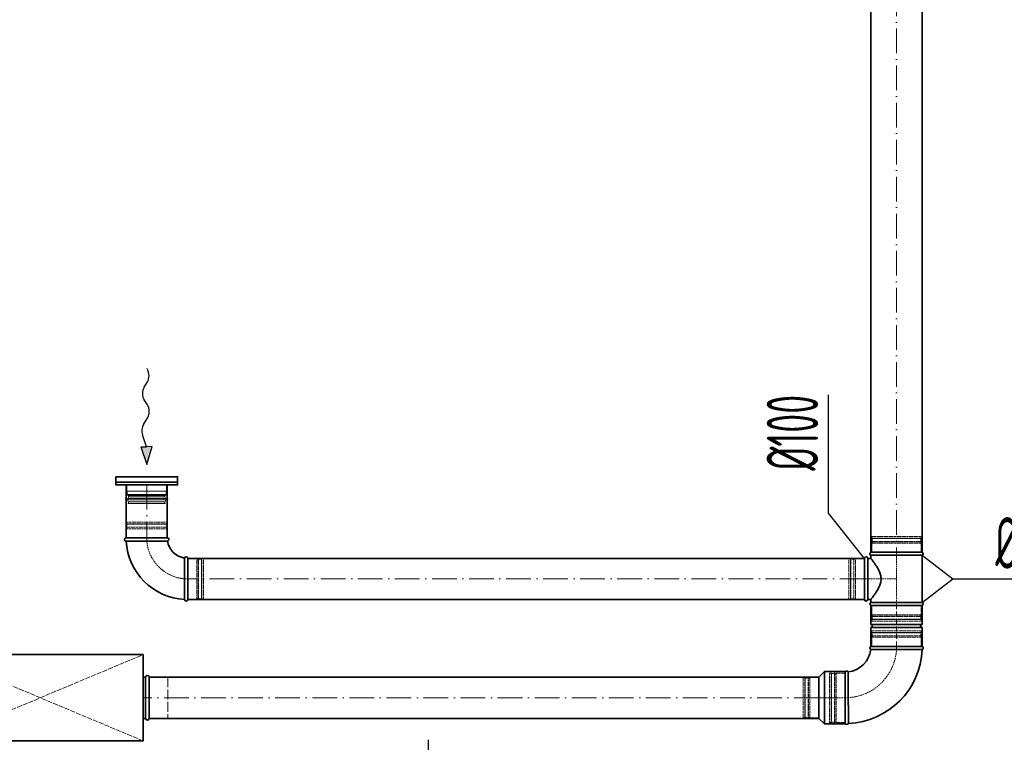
# Model space of a CAD drawing. Header units: millimetres. Extents: x -118717 to 8962, y 22910 to 145283.
# Tile 27 of 193: x -83218 to -80824, y 69794 to 71552. Entities that reach past the tile are written whole.
import ezdxf

# ---------------------------------------------------------------- set-up
doc = ezdxf.new("R2010")
doc.units = ezdxf.units.MM
for name, pattern in [('ACAD_ISO02W100', [15, 12, -3]), ('ACAD_ISO10W100', [18, 12, -3, 0, -3]), ('phl_thick', [0])]:
    doc.linetypes.add(name, pattern=pattern)
for name, color, linetype, lineweight in [('VZT_05 ETA (ODVOD) - OBRYS', 6, 'Continuous', 35), ('VZT_06 ETA (ODVOD) - OSA', 6, 'ACAD_ISO10W100', 5), ('VZT_30 DISTRIBUČNÍ PRVKY - OBRYS', 1, 'Continuous', 35), ('VZT_35 TLUMIČE HLUKU - OBRYS', 1, 'Continuous', 35), ('VZT_36 TLUMIČE HLUKU - OSA', 1, 'ACAD_ISO10W100', 5), ('VZT_37 TLUMIČE HLUKU - DETAIL', 8, 'ACAD_ISO02W100', 5), ('VZT_50 POPIS - OBECNE', 7, 'Continuous', 13), ('VZT_60_KOTY - DIMENZE', 7, 'Continuous', 5)]:
    doc.layers.add(name, color=color, linetype=linetype, lineweight=lineweight)
doc.layers.add('VZT_07 ETA (ODVOD) - NETISK', color=8, linetype='ACAD_ISO02W100', lineweight=5, plot=False)
doc.layers.add('VZT_39 TLUMIČE HLUKU - NETISK', color=8, linetype='ACAD_ISO02W100', lineweight=5, plot=False)
doc.styles.add('EVORA_125', font='isocp.shx', dxfattribs={"width": 0.6, "height": 125})

msp = doc.modelspace()

# ---------------------------------------------------------------- linework, layer by layer
at = {"color": 8, "lineweight": 5}
for points in [[(-82957.4, 70420.3), (-82957.4, 70405.3), (-82860.4, 70405.3), (-82860.4, 70420.3)], [(-82957.4, 70420.3), (-82860.4, 70420.3)], [(-82956.4, 70397.4), (-82908.9, 70397.4)], [(-82861.4, 70397.4), (-82908.9, 70397.4)], [(-82954.4, 70394.8), (-82908.9, 70394.8)], [(-82952.6, 70379.3), (-82954.1, 70375.3), (-82908.9, 70375.3)], [(-82953.6, 70379.5), (-82908.9, 70379.5)], [(-82952.8, 70391.1), (-82908.9, 70391.1)], [(-82863.3, 70394.8), (-82908.9, 70394.8)], [(-82865, 70391.1), (-82908.9, 70391.1)], [(-82864.2, 70379.5), (-82908.9, 70379.5)], [(-82865.2, 70379.3), (-82863.7, 70375.3), (-82908.9, 70375.3)]]:
    msp.add_lwpolyline(points, dxfattribs=at)
for points in [[(-82956.4, 70405.3), (-82956.4, 70397.4, 0.291473), (-82954.9, 70395, 0.291473)], [(-82861.4, 70405.3), (-82861.4, 70397.4, -0.291473), (-82862.9, 70395, -0.291473)], [(-82961, 70385.4), (-82955.1, 70386.9, -0.058981), (-82954.4, 70386.9), (-82908.9, 70386.9)], [(-82961, 70385.4), (-82955.3, 70384, 0.060863), (-82954.6, 70383.9), (-82908.9, 70383.9)], [(-82856.8, 70385.4), (-82862.7, 70386.9, 0.058981), (-82863.3, 70386.9), (-82908.9, 70386.9)], [(-82856.8, 70385.4), (-82862.5, 70384, -0.060863), (-82863.1, 70383.9), (-82908.9, 70383.9)]]:
    msp.add_lwpolyline(points, format="xyb", dxfattribs=at)
for centre, radius, start, end in [((-82944.5, 70384.7), 10.5, 142.1622, 210.2824), ((-82956.6, 70391.6), 3.88, 353.3265, 62.5007), ((-82861.1, 70391.6), 3.88, 117.4993, 186.6735), ((-82873.2, 70384.7), 10.5, 329.7176, 37.8378)]:
    msp.add_arc(centre, radius, start, end, dxfattribs=at)
at = {"layer": 'VZT_05 ETA (ODVOD) - OBRYS'}
for p, q in [((-82858.9, 70291.7), (-82958.9, 70291.7)), ((-82958.9, 70283.7), (-82908.7, 70283.7)), ((-81148.7, 70256.7), (-81023.7, 70256.7)), ((-82808.9, 70141.7), (-82808.9, 70241.7)), ((-81164.2, 70141.7), (-81164.2, 70241.7)), ((-81156.2, 70141.7), (-81156.2, 70241.7)), ((-81156.2, 70241.7), (-81148.7, 70241.7)), ((-81148.7, 70249.1), (-81023.7, 70249.1)), ((-81148.7, 70249.1), (-81148.7, 70241.7)), ((-81023.7, 70249.1), (-81023.7, 70134.4)), ((-82816.9, 70141.7), (-82816.9, 70191.9)), ((-81156.2, 70141.7), (-81148.7, 70141.7)), ((-81148.7, 70141.7), (-81148.7, 70134.4)), ((-81023.7, 70134.4), (-81148.7, 70134.4)), ((-81148.7, 70126.7), (-81023.7, 70126.7)), ((-81148.7, 70081.2), (-81148.7, 70126.7)), ((-81148.7, 70126.7), (-81023.7, 70126.7)), ((-81023.7, 70081.2), (-81023.7, 70126.7)), ((-81148.7, 70081.2), (-81023.7, 70081.2)), ((-81148.7, 70073.2), (-81023.7, 70073.2)), ((-81148.7, 70027.7), (-81148.7, 70073.2)), ((-81023.7, 70027.7), (-81023.7, 70073.2)), ((-81148.7, 70027.7), (-81023.7, 70027.7)), ((-81148.4, 70027.7), (-81023.4, 70027.7)), ((-81274.9, 69952.7), (-81261.4, 69966.2)), ((-81261.4, 69966.2), (-81261.4, 69839.2)), ((-81210.9, 69966.2), (-81261.4, 69966.2)), ((-81210.9, 69966.2), (-81210.9, 69839.2)), ((-81210.9, 69840.2), (-81210.9, 69965.2)), ((-81274.9, 69952.7), (-81274.9, 69852.7)), ((-81274.9, 69852.7), (-81261.4, 69839.2)), ((-81210.9, 69839.2), (-81261.4, 69839.2))]:
    msp.add_line(p, q, dxfattribs=at)
for points in [[(-81148.4, 70256.7), (-81148.4, 71620)], [(-81023.4, 70256.7), (-81023.4, 71620)], [(-82958.9, 70291.7), (-82958.9, 70420.3)], [(-82858.9, 70291.7), (-82858.9, 70420.3)], [(-82808.9, 70241.7), (-81164.2, 70241.7)], [(-82808.9, 70141.7), (-81164.2, 70141.7)], [(-82902.5, 69952.7), (-81274.9, 69952.7)], [(-82902.5, 69852.7), (-81274.9, 69852.7)]]:
    msp.add_lwpolyline(points, dxfattribs=at)
for centre, radius, start, end in [((-82958.9, 70287.7), 4, 90, 270), ((-82808.9, 70291.7), 150, 183.0572, 266.9428), ((-82858.9, 70287.7), 4, 279.1478, 90), ((-82808.9, 70291.7), 50, 189.1478, 260.8522), ((-81147, 70252.9), 4.17, 113.4678, 246.5322), ((-81025.3, 70252.9), 4.17, 293.4678, 66.5322), ((-82812.9, 70241.7), 4, 0, 170.8522), ((-81160.2, 70241.7), 4, 0, 180), ((-82812.9, 70141.7), 4, 180, 0), ((-81160.2, 70141.7), 4, 180, 0), ((-81147, 70130.6), 4.17, 113.4678, 246.5322), ((-81025.3, 70130.6), 4.17, 293.4678, 66.5322), ((-81148.7, 70077.2), 4, 270, 90), ((-81023.7, 70077.2), 4, 90, 270), ((-81210.9, 70027.7), 62.5, 276.8302, 353.1698), ((-81210.9, 70027.7), 187.5, 272.3607, 357.6393), ((-81146.8, 70023.9), 4.17, 113.4678, 239.7019), ((-81025.1, 70023.9), 4.17, 291.1072, 66.5322), ((-81207.1, 69963.6), 4.17, 30.2981, 156.5322), ((-81207.1, 69841.9), 4.17, 203.4678, 338.8928)]:
    msp.add_arc(centre, radius, start, end, dxfattribs=at)
for points, knots in [([(-82858.3, 70283.8), (-82858.3, 70283.8), (-82859.4, 70283.8), (-82863.9, 70283.8), (-82867.3, 70283.8), (-82876.2, 70283.8), (-82881.6, 70283.8), (-82893.5, 70283.7), (-82899.9, 70283.7), (-82907.3, 70283.7), (-82908, 70283.7), (-82908.7, 70283.7)], [157.874915, 157.874915, 157.874915, 157.874915, 176.103874, 176.103874, 195.460379, 195.460379, 215.101284, 215.101284, 234.82164, 234.82164, 237.034743, 237.034743, 237.034743, 237.034743]), ([(-82816.9, 70191.9), (-82816.9, 70198.3), (-82816.9, 70204.6), (-82816.9, 70216.6), (-82816.9, 70222.2), (-82816.9, 70231.7), (-82816.9, 70235.5), (-82816.8, 70240.8), (-82816.8, 70242.2), (-82816.8, 70242.4), (-82816.8, 70242.4), (-82816.8, 70242.4)], [78.71119, 78.71119, 78.71119, 78.71119, 97.804615, 97.804615, 117.523893, 117.523893, 137.264303, 137.264303, 156.831737, 156.831737, 157.874915, 157.874915, 157.874915, 157.874915]), ([(-81148.7, 70141.7), (-81148.7, 70141.7), (-81148.6, 70141.8), (-81148.3, 70142.2), (-81148.1, 70142.4), (-81147.6, 70143.1), (-81147.3, 70143.5), (-81146.5, 70144.5), (-81146, 70145.1), (-81145, 70146.4), (-81144.5, 70147.1), (-81143.3, 70148.7), (-81142.6, 70149.6), (-81141.3, 70151.4), (-81140.6, 70152.3), (-81139.2, 70154.3), (-81138.4, 70155.3), (-81137, 70157.5), (-81136.2, 70158.6), (-81134.6, 70161.1), (-81133.8, 70162.3), (-81132.2, 70165), (-81131.4, 70166.4), (-81129.9, 70169.2), (-81129.2, 70170.7), (-81127.1, 70175.2), (-81125.9, 70178.4), (-81124.6, 70183.3), (-81124.2, 70185), (-81123.8, 70188.3), (-81123.7, 70190), (-81123.7, 70193.5), (-81123.8, 70195.2), (-81124.2, 70198.5), (-81124.6, 70200.2), (-81125.9, 70205.1), (-81127.1, 70208.3), (-81129.2, 70212.8), (-81129.9, 70214.3), (-81131.4, 70217.1), (-81132.2, 70218.5), (-81133.8, 70221.2), (-81134.6, 70222.4), (-81136.2, 70224.9), (-81137, 70226), (-81138.4, 70228.2), (-81139.2, 70229.2), (-81140.6, 70231.2), (-81141.3, 70232.1), (-81142.6, 70233.9), (-81143.3, 70234.8), (-81144.5, 70236.4), (-81145, 70237.1), (-81146, 70238.4), (-81146.5, 70239), (-81147.3, 70240), (-81147.6, 70240.4), (-81148.1, 70241.1), (-81148.3, 70241.3), (-81148.6, 70241.7), (-81148.7, 70241.7), (-81148.7, 70241.7)], [80.753728, 80.753728, 80.753728, 80.753728, 85.721109, 85.721109, 90.68849, 90.68849, 95.655871, 95.655871, 100.623252, 100.623252, 105.590633, 105.590633, 110.558015, 110.558015, 115.525396, 115.525396, 120.492777, 120.492777, 125.619612, 125.619612, 130.746447, 130.746447, 135.873281, 135.873281, 141.000116, 141.000116, 151.253786, 151.253786, 156.38062, 156.38062, 161.507455, 161.507455, 166.63429, 166.63429, 171.761125, 171.761125, 182.014794, 182.014794, 187.141629, 187.141629, 192.268464, 192.268464, 197.395298, 197.395298, 202.522133, 202.522133, 207.489514, 207.489514, 212.456896, 212.456896, 217.424277, 217.424277, 222.391658, 222.391658, 227.359039, 227.359039, 232.32642, 232.32642, 237.293801, 237.293801, 242.261183, 242.261183, 242.261183, 242.261183]), ([(-81148.9, 70020.3), (-81148.9, 70020.3), (-81147.3, 70020.3), (-81141.2, 70020.3), (-81136.7, 70020.2), (-81125.3, 70020.2), (-81118.5, 70020.2), (-81103.5, 70020.1), (-81095.4, 70020.1), (-81079.1, 70020.1), (-81070.9, 70020.1), (-81055.7, 70020.1), (-81048.8, 70020), (-81037, 70020), (-81032.3, 70020), (-81025.7, 70020), (-81023.9, 70020), (-81023.6, 70020), (-81023.6, 70020), (-81023.6, 70020)], [0, 0, 0, 0, 24.235852, 24.235852, 48.531845, 48.531845, 73.024415, 73.024415, 97.570898, 97.570898, 122.078339, 122.078339, 146.53579, 146.53579, 170.957495, 170.957495, 195.359468, 195.359468, 197.168246, 197.168246, 197.168246, 197.168246]), ([(-81203.5, 69965.7), (-81203.5, 69965.7), (-81203.5, 69965.6), (-81203.5, 69965.3), (-81203.5, 69965), (-81203.5, 69963.9), (-81203.5, 69963.2), (-81203.5, 69960), (-81203.4, 69956.9), (-81203.4, 69947.9), (-81203.4, 69941.8), (-81203.3, 69927.7), (-81203.3, 69919.8), (-81203.3, 69903.6), (-81203.3, 69895.4), (-81203.2, 69879.5), (-81203.2, 69872.1), (-81203.2, 69858.9), (-81203.2, 69853.3), (-81203.2, 69846.3), (-81203.2, 69844.2), (-81203.2, 69841.2), (-81203.2, 69840.4), (-81203.2, 69840.4)], [197.067977, 197.067977, 197.067977, 197.067977, 201.792196, 201.792196, 209.190204, 209.190204, 218.040239, 218.040239, 237.760854, 237.760854, 262.206108, 262.206108, 286.831239, 286.831239, 311.323072, 311.323072, 335.946087, 335.946087, 360.704397, 360.704397, 377.088273, 377.088273, 394.105327, 394.105327, 394.105327, 394.105327])]:
    msp.add_open_spline(points, degree=3, knots=knots, dxfattribs=at)
at = {"layer": 'VZT_06 ETA (ODVOD) - OSA', "ltscale": 5}
for points in [[(-81085.9, 71620), (-81085.9, 70256.7)], [(-82908.9, 70420.3), (-82908.9, 70291.7)], [(-81164.2, 70191.7), (-82808.9, 70191.7)], [(-81274.9, 69902.7), (-82902.5, 69902.7)]]:
    msp.add_lwpolyline(points, dxfattribs=at)
at = {"layer": 'VZT_06 ETA (ODVOD) - OSA', "ltscale": 0.3}
for points in [[(-82908.9, 70291.7), (-82908.9, 70291.7, 0.414214), (-82808.9, 70191.7), (-82808.9, 70191.7)], [(-81085.9, 70027.7), (-81085.9, 70027.7, -0.414214), (-81210.9, 69902.7), (-81210.9, 69902.7)]]:
    msp.add_lwpolyline(points, format="xyb", dxfattribs=at)
at = {"layer": 'VZT_06 ETA (ODVOD) - OSA', "ltscale": 0.3, "elevation": 0}
for points in [[(-81086.2, 70256.7), (-81086.2, 70126.7)], [(-81164.2, 70191.7), (-81086.2, 70191.7)]]:
    msp.add_lwpolyline(points, dxfattribs=at)
at = {"layer": 'VZT_06 ETA (ODVOD) - OSA', "elevation": 0}
msp.add_lwpolyline([(-81086.2, 70027.7), (-81086.2, 70126.7)], dxfattribs=at)
at = {"layer": 'VZT_06 ETA (ODVOD) - OSA', "ltscale": 0.3}
msp.add_lwpolyline([(-81210.9, 69902.7), (-81274.9, 69902.7)], dxfattribs=at)
at = {"layer": 'VZT_07 ETA (ODVOD) - NETISK', "ltscale": 0.4}
for p, q in [((-82958.9, 70325.2), (-82858.9, 70325.2)), ((-82958.9, 70325.2), (-82958.9, 70324.7)), ((-82958.9, 70324.7), (-82858.9, 70324.7)), ((-82957.9, 70329.7), (-82859.9, 70329.7)), ((-82957.9, 70329.7), (-82957.9, 70325.7)), ((-82957.9, 70325.7), (-82859.9, 70325.7)), ((-82956.9, 70325.7), (-82956.9, 70325.2)), ((-82956.9, 70324.7), (-82956.9, 70317.7)), ((-82860.9, 70325.7), (-82860.9, 70325.2)), ((-82860.9, 70324.7), (-82860.9, 70317.7)), ((-82859.9, 70329.7), (-82859.9, 70325.7)), ((-82858.9, 70325.2), (-82858.9, 70324.7)), ((-82958.9, 70317.7), (-82858.9, 70317.7)), ((-82958.9, 70317.7), (-82958.9, 70317.2)), ((-82958.9, 70317.2), (-82858.9, 70317.2)), ((-82957.9, 70313.7), (-82859.9, 70313.7)), ((-82957.9, 70313.7), (-82957.9, 70291.7)), ((-82956.9, 70317.2), (-82956.9, 70313.7)), ((-82860.9, 70317.2), (-82860.9, 70313.7)), ((-82859.9, 70313.7), (-82859.9, 70291.7)), ((-82858.9, 70317.7), (-82858.9, 70317.2)), ((-81147.2, 70290.2), (-81025.2, 70290.2)), ((-81147.2, 70289.7), (-81147.2, 70290.2)), ((-81147.2, 70289.7), (-81025.2, 70289.7)), ((-81147.2, 70282.7), (-81025.2, 70282.7)), ((-81147.2, 70282.2), (-81147.2, 70282.7)), ((-81147.2, 70282.2), (-81025.2, 70282.2)), ((-81146.2, 70294.7), (-81026.2, 70294.7)), ((-81146.2, 70290.7), (-81146.2, 70294.7)), ((-81146.2, 70290.7), (-81026.2, 70290.7)), ((-81146.2, 70278.7), (-81026.2, 70278.7)), ((-81146.2, 70256.7), (-81146.2, 70278.7)), ((-81145.2, 70290.2), (-81145.2, 70290.7)), ((-81145.2, 70282.7), (-81145.2, 70289.7)), ((-81145.2, 70278.7), (-81145.2, 70282.2)), ((-81027.2, 70290.2), (-81027.2, 70290.7)), ((-81027.2, 70282.7), (-81027.2, 70289.7)), ((-81027.2, 70278.7), (-81027.2, 70282.2)), ((-81026.2, 70290.7), (-81026.2, 70294.7)), ((-81026.2, 70256.7), (-81026.2, 70278.7)), ((-81025.2, 70289.7), (-81025.2, 70290.2)), ((-81025.2, 70282.2), (-81025.2, 70282.7)), ((-82808.9, 70240.7), (-82786.9, 70240.7)), ((-82786.9, 70142.7), (-82786.9, 70240.7)), ((-82786.9, 70239.7), (-82783.4, 70239.7)), ((-82783.4, 70141.7), (-82783.4, 70241.7)), ((-82783.4, 70241.7), (-82782.9, 70241.7)), ((-82782.9, 70141.7), (-82782.9, 70241.7)), ((-82782.9, 70239.7), (-82775.9, 70239.7)), ((-82775.9, 70141.7), (-82775.9, 70241.7)), ((-82775.9, 70241.7), (-82775.4, 70241.7)), ((-82775.4, 70141.7), (-82775.4, 70241.7)), ((-82775.4, 70239.7), (-82774.9, 70239.7)), ((-82774.9, 70142.7), (-82774.9, 70240.7)), ((-82774.9, 70240.7), (-82770.9, 70240.7)), ((-82770.9, 70142.7), (-82770.9, 70240.7)), ((-81202.2, 70142.7), (-81202.2, 70240.7)), ((-81198.2, 70240.7), (-81202.2, 70240.7)), ((-81198.2, 70142.7), (-81198.2, 70240.7)), ((-81197.7, 70239.7), (-81198.2, 70239.7)), ((-81197.7, 70141.7), (-81197.7, 70241.7)), ((-81197.2, 70241.7), (-81197.7, 70241.7)), ((-81197.2, 70141.7), (-81197.2, 70241.7)), ((-81190.2, 70239.7), (-81197.2, 70239.7)), ((-81190.2, 70141.7), (-81190.2, 70241.7)), ((-81189.7, 70241.7), (-81190.2, 70241.7)), ((-81189.7, 70141.7), (-81189.7, 70241.7)), ((-81186.2, 70239.7), (-81189.7, 70239.7)), ((-81186.2, 70142.7), (-81186.2, 70240.7)), ((-81164.2, 70240.7), (-81186.2, 70240.7)), ((-82808.9, 70142.7), (-82786.9, 70142.7)), ((-82786.9, 70143.7), (-82783.4, 70143.7)), ((-82783.4, 70141.7), (-82782.9, 70141.7)), ((-82782.9, 70143.7), (-82775.9, 70143.7)), ((-82775.9, 70141.7), (-82775.4, 70141.7)), ((-82775.4, 70143.7), (-82774.9, 70143.7)), ((-82774.9, 70142.7), (-82770.9, 70142.7)), ((-81198.2, 70142.7), (-81202.2, 70142.7)), ((-81197.7, 70143.7), (-81198.2, 70143.7)), ((-81197.2, 70141.7), (-81197.7, 70141.7)), ((-81190.2, 70143.7), (-81197.2, 70143.7)), ((-81189.7, 70141.7), (-81190.2, 70141.7)), ((-81186.2, 70143.7), (-81189.7, 70143.7)), ((-81164.2, 70142.7), (-81186.2, 70142.7)), ((-81146.2, 70104.7), (-81146.2, 70126.7)), ((-81026.2, 70104.7), (-81026.2, 70126.7)), ((-81147.2, 70101.2), (-81025.2, 70101.2)), ((-81147.2, 70100.7), (-81147.2, 70101.2)), ((-81147.2, 70100.7), (-81025.2, 70100.7)), ((-81147.2, 70093.7), (-81025.2, 70093.7)), ((-81147.2, 70093.2), (-81147.2, 70093.7)), ((-81147.2, 70093.2), (-81025.2, 70093.2)), ((-81146.2, 70104.7), (-81026.2, 70104.7)), ((-81146.2, 70092.7), (-81026.2, 70092.7)), ((-81146.2, 70088.7), (-81146.2, 70092.7)), ((-81146.2, 70088.7), (-81026.2, 70088.7)), ((-81145.2, 70101.2), (-81145.2, 70104.7)), ((-81145.2, 70093.7), (-81145.2, 70100.7)), ((-81145.2, 70092.7), (-81145.2, 70093.2)), ((-81027.2, 70101.2), (-81027.2, 70104.7)), ((-81027.2, 70093.7), (-81027.2, 70100.7)), ((-81027.2, 70092.7), (-81027.2, 70093.2)), ((-81026.2, 70088.7), (-81026.2, 70092.7)), ((-81025.2, 70100.7), (-81025.2, 70101.2)), ((-81025.2, 70093.2), (-81025.2, 70093.7)), ((-81146.9, 70061.2), (-81024.9, 70061.2)), ((-81146.9, 70060.7), (-81146.9, 70061.2)), ((-81146.9, 70060.7), (-81024.9, 70060.7)), ((-81145.9, 70065.7), (-81025.9, 70065.7)), ((-81145.9, 70061.7), (-81145.9, 70065.7)), ((-81145.9, 70061.7), (-81025.9, 70061.7)), ((-81144.9, 70061.2), (-81144.9, 70061.7)), ((-81144.9, 70053.7), (-81144.9, 70060.7)), ((-81026.9, 70061.2), (-81026.9, 70061.7)), ((-81026.9, 70053.7), (-81026.9, 70060.7)), ((-81025.9, 70061.7), (-81025.9, 70065.7)), ((-81024.9, 70060.7), (-81024.9, 70061.2)), ((-81146.9, 70053.7), (-81024.9, 70053.7)), ((-81146.9, 70053.2), (-81146.9, 70053.7)), ((-81146.9, 70053.2), (-81024.9, 70053.2)), ((-81145.9, 70049.7), (-81025.9, 70049.7)), ((-81145.9, 70027.7), (-81145.9, 70049.7)), ((-81144.9, 70049.7), (-81144.9, 70053.2)), ((-81026.9, 70049.7), (-81026.9, 70053.2)), ((-81025.9, 70027.7), (-81025.9, 70049.7)), ((-81024.9, 70053.2), (-81024.9, 70053.7)), ((-81312.9, 69853.7), (-81312.9, 69951.7)), ((-81312.9, 69951.7), (-81308.9, 69951.7)), ((-81308.9, 69853.7), (-81308.9, 69951.7)), ((-81308.9, 69950.7), (-81308.4, 69950.7)), ((-81308.4, 69852.7), (-81308.4, 69952.7)), ((-81308.4, 69952.7), (-81307.9, 69952.7)), ((-81307.9, 69852.7), (-81307.9, 69952.7)), ((-81307.9, 69950.7), (-81300.9, 69950.7)), ((-81300.9, 69852.7), (-81300.9, 69952.7)), ((-81300.9, 69952.7), (-81300.4, 69952.7)), ((-81300.4, 69852.7), (-81300.4, 69952.7)), ((-81300.4, 69950.7), (-81296.9, 69950.7)), ((-81296.9, 69853.7), (-81296.9, 69951.7)), ((-81296.9, 69951.7), (-81274.9, 69951.7)), ((-81248.9, 69842.7), (-81248.9, 69962.7)), ((-81244.9, 69962.7), (-81248.9, 69962.7)), ((-81244.9, 69842.7), (-81244.9, 69962.7)), ((-81244.4, 69961.7), (-81244.9, 69961.7)), ((-81244.4, 69841.7), (-81244.4, 69963.7)), ((-81243.9, 69963.7), (-81244.4, 69963.7)), ((-81243.9, 69841.7), (-81243.9, 69963.7)), ((-81236.9, 69961.7), (-81243.9, 69961.7)), ((-81236.9, 69841.7), (-81236.9, 69963.7)), ((-81236.4, 69963.7), (-81236.9, 69963.7)), ((-81236.4, 69841.7), (-81236.4, 69963.7)), ((-81232.9, 69961.7), (-81236.4, 69961.7)), ((-81232.9, 69842.7), (-81232.9, 69962.7)), ((-81210.9, 69962.7), (-81232.9, 69962.7)), ((-81312.9, 69853.7), (-81308.9, 69853.7)), ((-81308.9, 69854.7), (-81308.4, 69854.7)), ((-81308.4, 69852.7), (-81307.9, 69852.7)), ((-81307.9, 69854.7), (-81300.9, 69854.7)), ((-81300.9, 69852.7), (-81300.4, 69852.7)), ((-81300.4, 69854.7), (-81296.9, 69854.7)), ((-81296.9, 69853.7), (-81274.9, 69853.7)), ((-81244.9, 69842.7), (-81248.9, 69842.7)), ((-81244.4, 69843.7), (-81244.9, 69843.7)), ((-81243.9, 69841.7), (-81244.4, 69841.7)), ((-81236.9, 69843.7), (-81243.9, 69843.7)), ((-81236.4, 69841.7), (-81236.9, 69841.7)), ((-81232.9, 69843.7), (-81236.4, 69843.7)), ((-81210.9, 69842.7), (-81232.9, 69842.7))]:
    msp.add_line(p, q, dxfattribs=at)
at = {"layer": 'VZT_30 DISTRIBUČNÍ PRVKY - OBRYS'}
msp.add_lwpolyline([(-82983.9, 70440.3), (-82833.9, 70440.3), (-82833.9, 70420.3), (-82983.9, 70420.3)], close=True, dxfattribs=at)
msp.add_lwpolyline([(-82833.9, 70427.1), (-82983.9, 70427.1)], dxfattribs=at)
at = {"layer": 'VZT_35 TLUMIČE HLUKU - OBRYS'}
msp.add_line((-82902.5, 69952.7), (-82902.5, 69852.7), dxfattribs=at)
msp.add_lwpolyline([(-83417.5, 69797.7), (-82917.5, 69797.7), (-82917.5, 70007.7), (-83417.5, 70007.7)], close=True, dxfattribs=at)
for points in [[(-82911.5, 69952.7), (-82917.5, 69952.7)], [(-82911.5, 69952.7), (-82911.5, 69852.7)], [(-82911.5, 69852.7), (-82917.5, 69852.7)]]:
    msp.add_lwpolyline(points, dxfattribs=at)
for centre, start, end in [((-82907, 69952.7), 0, 180), ((-82907, 69852.7), 180, 0)]:
    msp.add_arc(centre, 4.5, start, end, dxfattribs=at)
at = {"layer": 'VZT_36 TLUMIČE HLUKU - OSA', "ltscale": 5}
msp.add_lwpolyline([(-82902.5, 69902.7), (-82917.5, 69902.7)], dxfattribs=at)
at = {"layer": 'VZT_37 TLUMIČE HLUKU - DETAIL', "lineweight": 5}
for points in [[(-83417.5, 69797.7), (-82917.5, 70007.7)], [(-82917.5, 69797.7), (-83417.5, 70007.7)]]:
    msp.add_lwpolyline(points, dxfattribs=at)
at = {"layer": 'VZT_39 TLUMIČE HLUKU - NETISK', "ltscale": 2}
msp.add_lwpolyline([(-82902.5, 69952.7), (-82857.5, 69952.7), (-82857.5, 69852.7), (-82902.5, 69852.7)], dxfattribs=at)
at = {"layer": 'VZT_50 POPIS - OBECNE'}
msp.add_line((-82907, 70700.9), (-82908.9, 70703.9), dxfattribs=at)
at = {"layer": 'VZT_50 POPIS - OBECNE', "color": 0, "lineweight": -2}
for p, q in [((-82915.3, 70657.8), (-82907.1, 70670.7)), ((-82906.9, 70614.9), (-82914.9, 70626.8)), ((-82916.9, 70567.4), (-82906.5, 70583.9)), ((-82909.5, 70513.3), (-82919.2, 70541.9)), ((-82923.4, 70513.1), (-82909.5, 70513.3)), ((-82923.4, 70513.1), (-82908.9, 70470.3)), ((-82895.5, 70513.5), (-82909.5, 70513.3)), ((-82908.9, 70470.3), (-82895.5, 70513.5))]:
    msp.add_line(p, q, dxfattribs=at)
for centre, start_param, end_param in [((-82916.7, 70686.1), 0.766537, 2.320574), ((-82905.8, 70642.4), 3.908129, 5.516649), ((-82916, 70599.2), 0.766537, 2.375056), ((-82907.4, 70552), 3.908129, 5.191299)]:
    msp.add_ellipse(centre, major_axis=(0.3, -21.5), ratio=0.625, start_param=start_param, end_param=end_param, dxfattribs=at)
msp.add_solid([(-82923.4, 70513.1), (-82895.5, 70513.5), (-82908.9, 70470.3)], dxfattribs=at)
at = {"layer": 'VZT_60_KOTY - DIMENZE', "linetype": 'ByBlock', "lineweight": -2}
for p, q in [((-81251.6, 70351.9), (-81251.6, 70401.9)), ((-80949.2, 70191.7), (-80899.2, 70191.7))]:
    msp.add_line(p, q, dxfattribs=at)
for points in [[(-81251.6, 70401.9), (-81251.6, 70639.4)], [(-81164.2, 70241.7), (-81251.6, 70351.9)], [(-81023.7, 70249.1), (-80949.2, 70191.7)], [(-81023.7, 70134.4), (-80949.2, 70191.7)], [(-80949.2, 70191.7), (-80949.2, 70191.7)], [(-80899.2, 70191.7), (-80658.6, 70191.7)], [(-82223.9, 69559.5), (-82223.9, 69800.1)]]:
    msp.add_lwpolyline(points, dxfattribs=at)

# ---------------------------------------------------------------- texts
at = {"layer": 'VZT_60_KOTY - DIMENZE', "linetype": 'phl_thick', "insert": (-81401.6, 70639.4), "char_height": 125, "attachment_point": 3, "rotation": 90, "style": 'EVORA_125'}
msp.add_mtext('%%C100', dxfattribs=at)
at = {"layer": 'VZT_60_KOTY - DIMENZE', "linetype": 'phl_thick', "insert": (-80658.6, 70341.7), "char_height": 125, "attachment_point": 3, "style": 'EVORA_125'}
msp.add_mtext('%%C125', dxfattribs=at)

doc.saveas('drawing.dxf')
